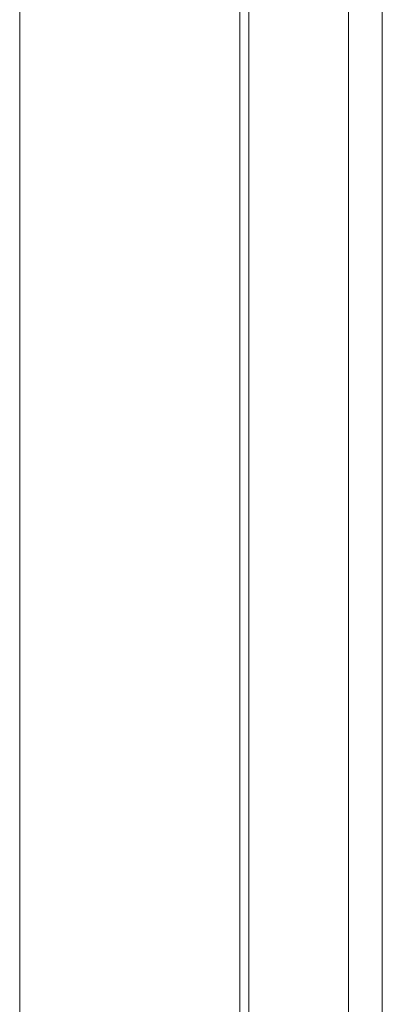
# Model space of a CAD drawing. Header units: millimetres. Extents: x -641 to 119, y -160 to 916.
# Tile 52 of 63: x -411.65 to -410, y 551.64 to 556.11. Entities that reach past the tile are written whole.
import ezdxf

# ---------------------------------------------------------------- set-up
doc = ezdxf.new("R2010")
doc.units = ezdxf.units.MM
doc.header["$LTSCALE"] = 32.67
doc.layers.get('0').update_dxf_attribs({"linetype": 'CONTINUOUS'})

msp = doc.modelspace()

# ---------------------------------------------------------------- linework, layer by layer
at = {"color": 7, "linetype": 'Continuous', "lineweight": 0}
for p, q in [((-410.1543, 576.3534), (-410.1543, 542.7957)), ((-410.6473, 542.9352), (-410.6473, 575.2906)), ((-410.0014, 575.1987), (-410.0014, 542.6428)), ((-411.6469, 542.9437), (-411.6469, 575.0342)), ((-410.6073, 542.9218), (-410.6073, 573.6957))]:
    msp.add_line(p, q, dxfattribs=at)

doc.saveas('drawing.dxf')
